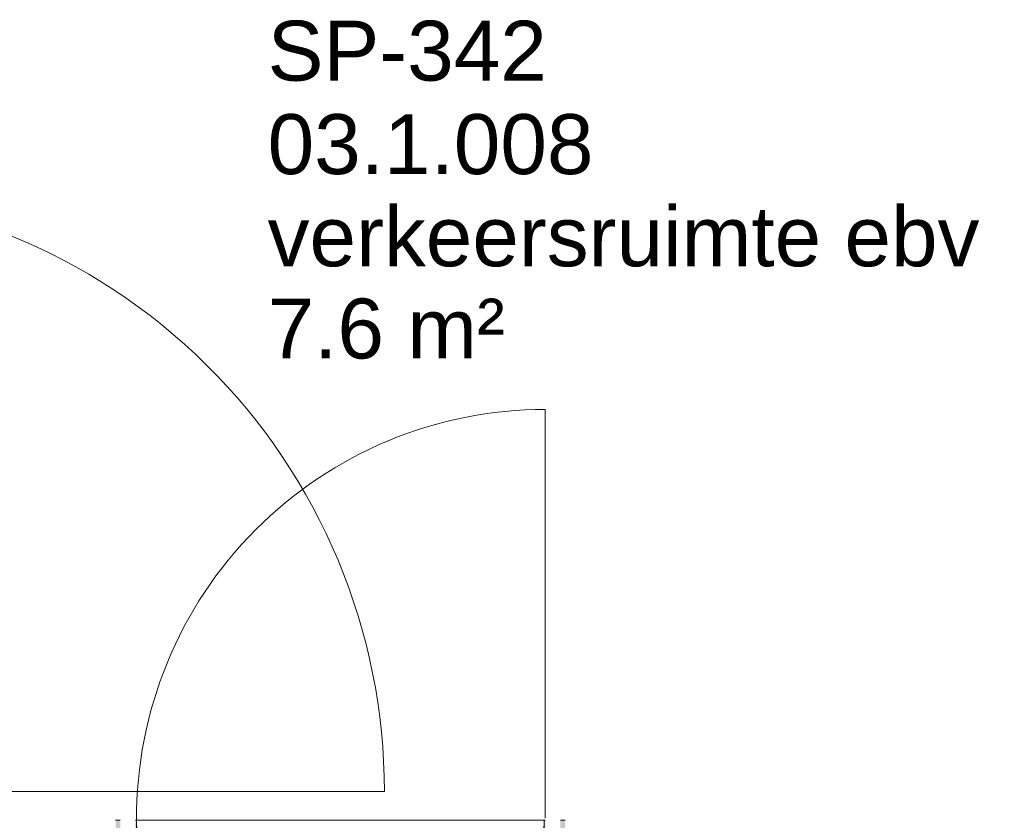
# Model space of a CAD drawing. Header units: millimetres. Extents: x -281 to 121694, y -16481 to 65128.
# Tile 82 of 256: x 18465 to 20601, y 22125 to 23862. Entities that reach past the tile are written whole.
import ezdxf

# ---------------------------------------------------------------- set-up
doc = ezdxf.new("R2010")
doc.units = ezdxf.units.MM
for name, color, linetype, lineweight in [('A--A23__Vloeren', 8, 'Continuous', 5), ('A--L23__Vloeren', 3, 'Continuous', 5), ('A--L3__Afbouw', 2, 'Continuous', 5), ('A--TR9__AlgVoorz', 1, 'Continuous', 5)]:
    doc.layers.add(name, color=color, linetype=linetype, lineweight=lineweight)
doc.styles.add('Arial_1', font='arial.ttf', dxfattribs={"height": 130})

# ---------------------------------------------------------------- blocks, each defined once
blk = doc.blocks.new('NLRS_30_DO_UN_paneel dicht-SH_gen_cpz - 32_30_paneel_gen-48958792-L_80_ 14')
at = {"layer": 'A--L3__Afbouw'}
for p, q in [((-442, 20), (442, 20)), ((-442, 5.8), (-442, 20)), ((-441, 5.8), (-442, 5.8)), ((-442, 5), (-441, 5)), ((-442, -5), (-442, 5)), ((-441, 5), (-441, 5.8)), ((441, 5.8), (441, 5)), ((442, 5.8), (441, 5.8)), ((441, 5), (442, 5)), ((442, 20), (442, 5.8)), ((442, 5), (442, -5)), ((-441, -5), (-442, -5)), ((-442, -5.8), (-441, -5.8)), ((-442, -20), (-442, -5.8)), ((442, -20), (-442, -20)), ((-441, -5.8), (-441, -5)), ((441, -5), (441, -5.8)), ((442, -5), (441, -5)), ((441, -5.8), (442, -5.8)), ((442, -5.8), (442, -20))]:
    blk.add_line(p, q, dxfattribs=at)
blk = doc.blocks.new('NLRS_30_DO_UN_clearance zone-SH_gen_cpz - NLRS_30_DO_UN_clearance zone-SH_gen_cpz-53700872-L_80_ 14')
at = {"layer": 'A--L3__Afbouw'}
blk.add_line((-444.5, -911.5), (-444.5, -25), dxfattribs=at)
blk.add_arc((-444.5, -25), 886.5, 270, 0.3232, dxfattribs=at)
blk = doc.blocks.new('NLRS_30_DO_UN_clearance zone-SH_gen_cpz - NLRS_30_DO_UN_clearance zone-SH_gen_cpz-53700861-L_80_ 14')
at = {"layer": 'A--L3__Afbouw'}
blk.add_line((-652.5, -1346.1), (-652.5, -43.5), dxfattribs=at)
blk.add_arc((-652.5, -43.5), 1302.6, 270, 0.5938, dxfattribs=at)

msp = doc.modelspace()

# ---------------------------------------------------------------- hatches: boundary and pattern name
at = {"layer": 'A--A23__Vloeren'}
h = msp.add_hatch(color=10, dxfattribs=at)
h.paths.add_polyline_path([(18110, 20410), (20210, 20410), (20210, 20831), (19816.2, 20831.6), (19797.4, 20835.1), (19785, 20840.3), (19767.8, 20855), (19758.3, 20868.5), (19752.4, 20882.9), (19750, 20901), (19750.7, 21374.7), (19753.7, 21392.5), (19759.4, 21406), (19774, 21423.2), (19787.5, 21432.7), (19803.2, 21438.7), (19820, 21441), (20210, 21441), (20210, 21875), (19648, 21875), (19648, 22125), (19638, 22125), (19637, 22025), (19588, 22025), (19589, 22083), (19605, 22083.8), (19605, 22125), (19602.5, 22125), (19601.5, 22085), (18718.5, 22085), (18718.5, 22125), (18716, 22125), (18716, 22083), (18733, 22083), (18732, 22025), (18683, 22025), (18683, 22125), (18673, 22125), (18673, 21875), (18110, 21875), (18110, 21160.3)])
h.paths.add_polyline_path([(19820, 20866), (19820, 20866.5), (19805.6, 20869.8), (19795.3, 20876.9), (19798.4, 20873.8), (19806.3, 20869.1), (19813.4, 20866.8), (19817, 20866.4)])
h.paths.add_polyline_path([(20147.9, 20867), (20152.3, 20868.4), (20148.6, 20867.3)])
h.paths.add_polyline_path([(20164.8, 20874), (20170.4, 20878.2), (20168.8, 20877.6), (20166.4, 20875.9)])
h.paths.add_polyline_path([(19820, 20879.4), (19815.6, 20880.3), (19817, 20879.6)])
h.paths.add_polyline_path([(19810, 20881.4), (19806.3, 20885.2), (19801.7, 20888.8), (19801.7, 20890.8), (19799.7, 20892.5), (19801.7, 20888.4), (19809.6, 20881.7)])
h.paths.add_polyline_path([(19814, 20880), (19812.4, 20881.7), (19810.9, 20880.8), (19812.4, 20880.4)])
h.paths.add_polyline_path([(20152.9, 20881.8), (20157.5, 20884.2), (20154.4, 20882.7), (20153.1, 20881.9)])
h.paths.add_polyline_path([(19790.9, 20881.9), (19786.1, 20893.6), (19787.1, 20889.7), (19789.7, 20883.5)])
h.paths.add_polyline_path([(19816.5, 20891.4), (19819.4, 20898), (19819.1, 20898.8), (19817, 20901), (19817, 20900.3), (19817, 20899.3), (19817.9, 20898.8), (19816.5, 20892.1)])
h.paths.add_polyline_path([(19799.7, 20892.6), (19799.9, 20895.3), (19799, 20895), (19799.7, 20892.6)])
h.paths.add_polyline_path([(20045, 21106.4), (20056.6, 21109.1), (20060, 21110.4), (20066.2, 21115.2), (20072.2, 21124.3), (20074, 21128.7), (20075, 21136.4), (20072.6, 21147.6), (20071, 21151.4), (20062.8, 21160.3), (20056.6, 21163.8), (20052.8, 21165.4), (20045, 21166.4), (20033.4, 21163.8), (20027.2, 21160.3), (20022.5, 21156), (20018, 21149), (20019, 21121.4), (20026.1, 21113.5), (20033.4, 21109.1), (20037.2, 21107.4)])
h.paths.add_polyline_path([(19814, 21371), (19817.3, 21371.2), (19820, 21374), (19819.3, 21374), (19818.4, 21374), (19817.9, 21373.1), (19811.1, 21374.4), (19813.1, 21373.4), (19817, 21371.6), (19812.1, 21371)])
h.paths.add_polyline_path([(19785, 21371), (19785.5, 21371), (19788.5, 21384.8), (19795.9, 21395.7), (19793.6, 21393.5), (19788.1, 21384.6), (19785.9, 21377.6), (19785.2, 21372.4)])
h.paths.add_polyline_path([(19798.4, 21371), (19799.6, 21374.4), (19798.7, 21374.4), (19798.5, 21372.4)])
h.paths.add_polyline_path([(20168.5, 21374.6), (20166.1, 21379.2), (20167.7, 21376.1), (20168.4, 21374.7)])
h.paths.add_polyline_path([(19800.5, 21380.9), (19804.3, 21384.7), (19807.8, 21389.3), (19809.9, 21389.3), (19810.9, 21391.1), (19807.4, 21389.3), (19800.8, 21381.3)])
h.paths.add_polyline_path([(19799, 21376.9), (19800.8, 21378.6), (19800.1, 21380.9), (19799.4, 21378.6)])
h.paths.add_polyline_path([(20148.3, 21404.3), (20149.5, 21404.6), (20149.2, 21404)])
h.paths.add_polyline_path([(20177, 21385.7), (20176.5, 21386.6), (20169, 21395), (20157.4, 21402.1), (20148.3, 21404.9), (20150.6, 21403.5), (20163.1, 21398.3), (20171.1, 21392.8), (20176.8, 21386.1)])
h.paths.add_polyline_path([(19814, 21390.8), (19814, 21392), (19812.3, 21391.2)])
h.paths.add_polyline_path([(19800.9, 21400), (19812.7, 21404.9), (19808.7, 21403.8), (19802.5, 21401.3)])

# ---------------------------------------------------------------- linework, layer by layer
at = {"layer": 'A--L23__Vloeren', "color": 7}
for p, q in [((18673, 22125), (18683, 22125)), ((18716, 22125), (18718.5, 22125)), ((19602.5, 22125), (19605, 22125)), ((19638, 22125), (19648, 22125))]:
    msp.add_line(p, q, dxfattribs=at)

# ---------------------------------------------------------------- block references
at = {"layer": 'A--L3__Afbouw'}
for name, p, rotation in [('NLRS_30_DO_UN_clearance zone-SH_gen_cpz - NLRS_30_DO_UN_clearance zone-SH_gen_cpz-53700861-L_80_ 14', (17910, 22840), 90), ('NLRS_30_DO_UN_clearance zone-SH_gen_cpz - NLRS_30_DO_UN_clearance zone-SH_gen_cpz-53700872-L_80_ 14', (19160.5, 22105), 180), ('NLRS_30_DO_UN_paneel dicht-SH_gen_cpz - 32_30_paneel_gen-48958792-L_80_ 14', (19160.5, 22105), 180)]:
    msp.add_blockref(name, p, dxfattribs=dict(at, rotation=rotation))

# ---------------------------------------------------------------- texts
at = {"layer": 'A--TR9__AlgVoorz', "char_height": 130, "attachment_point": 1, "style": 'Arial_1'}
for s, insert, width in [('SP-342', (19002.8, 23859.6), 713.502), ('03.1.008', (19002.8, 23656.9), 849.789), ('verkeersruimte ebv', (19002.8, 23456.9), 1843.881), ('7.6 m²', (19002.8, 23256.9), 617.299)]:
    msp.add_mtext(s, dxfattribs=dict(at, insert=insert, width=width))

doc.saveas('drawing.dxf')
